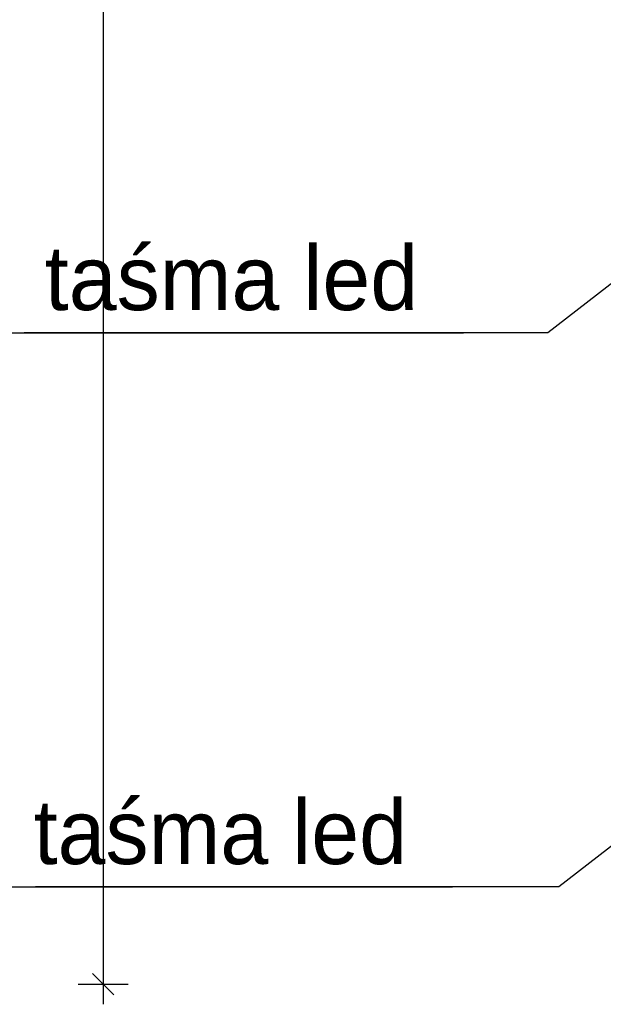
# Model space of a CAD drawing. Header units: centimetres. Extents: x -15121 to 30567, y -60641 to 0.
# Tile 77 of 256: x 7098 to 7180, y -26471 to -26333. Entities that reach past the tile are written whole.
import ezdxf

# ---------------------------------------------------------------- set-up
doc = ezdxf.new("R2010")
doc.units = ezdxf.units.CM
doc.header["$LTSCALE"] = 60
for name, color, linetype in [('AIKA lampy sanitariaty', 3, 'Continuous'), ('AIKA widoki wymiarowanie', 7, 'Continuous'), ('AIKA widokowe', 7, 'Continuous')]:
    doc.layers.add(name, color=color, linetype=linetype)
doc.styles.add('TableTextStyle', font='txt')
doc.styles.add('wymiar', font='txt.shx', dxfattribs={"width": 0.6})
doc.dimstyles.new('Dwudziestka', dxfattribs={"dimtxt": 7, "dimasz": 0.7, "dimexe": 5, "dimexo": 0, "dimgap": 2.5, "dimtad": 1, "dimtoh": 1, "dimdec": 3, "dimrnd": 0.5, "dimdsep": 46, "dimtxsty": 'wymiar', "dimblk": 'znacznik', "dimcen": 0, "dimdle": 5, "dimse1": 1, "dimse2": 1, "dimclrd": 256, "dimclre": 256, "dimclrt": 256, "dimadec": 0, "dimazin": 0, "dimtfac": 0.4, "dimtdec": 3, "dimtix": 1, "dimtofl": 0, "dimtmove": 2, "dimatfit": 3, "dimldrblk": 'znacznik', "dimfxl": 1, "dimtolj": 1, "dimarcsym": 0})

# ---------------------------------------------------------------- blocks, each defined once
blk = doc.blocks.new('znacznik')
at = {"color": 0}
for points in [[(0, -5), (0, 5)], [(-4, 0), (4, 0)]]:
    blk.add_lwpolyline(points, dxfattribs=at)
at = {"color": 1}
blk.add_lwpolyline([(-2.12, -2.12), (2.12, 2.12)], dxfattribs=at)
blk = doc.blocks.new('*D6022')
at = {"layer": 'AIKA widoki wymiarowanie', "lineweight": -2, "transparency": 16777216}
blk.add_line((7109.91, -26167.82), (7109.91, -26467.42), dxfattribs=at)
at = {"layer": 'Defpoints', "color": 0, "transparency": 16777216}
for p in [(6992.72, -26167.12), (7012.32, -26468.12), (7109.91, -26468.12)]:
    blk.add_point(p, dxfattribs=at)
at = {"layer": 'AIKA widoki wymiarowanie', "lineweight": -2, "transparency": 16777216, "xscale": 0.7, "yscale": 0.7, "zscale": 0.7}
for p, rotation in [((7109.91, -26167.12), 90), ((7109.91, -26468.12), 270)]:
    blk.add_blockref('znacznik', p, dxfattribs=dict(at, rotation=rotation))
at = {"layer": 'AIKA widoki wymiarowanie', "transparency": 16777216, "insert": (7103.91, -26317.62), "char_height": 7, "attachment_point": 5, "rotation": 90, "style": 'wymiar'}
blk.add_mtext('\\A1;301', dxfattribs=at)

msp = doc.modelspace()

# ---------------------------------------------------------------- linework, layer by layer
at = {"layer": 'AIKA widokowe', "color": 7}
for points in [[(7052.2796, -26350.1228), (7087.1442, -26377.1228), (7160.3051, -26377.1228)], [(7206.913, -26350.1228), (7172.0484, -26377.1228), (7098.8875, -26377.1228)], [(7050.7183, -26427.5228), (7085.5829, -26454.5228), (7158.7438, -26454.5228)], [(7208.4743, -26427.5228), (7173.6097, -26454.5228), (7100.4488, -26454.5228)]]:
    msp.add_lwpolyline(points, dxfattribs=at)

# ---------------------------------------------------------------- texts
at = {"layer": 'AIKA lampy sanitariaty', "color": 4, "char_height": 9, "width": 197.524619, "attachment_point": 1, "style": 'TableTextStyle'}
for insert in [(7101.7741, -26364.9324), (7100.2128, -26442.3324)]:
    msp.add_mtext('taśma led', dxfattribs=dict(at, insert=insert))

# ---------------------------------------------------------------- dimensions: what is measured, and where the dimension line sits
at = {"layer": 'AIKA widoki wymiarowanie'}
dim = msp.add_linear_dim(base=(7109.9083, -26468.1228), p1=(6992.7183, -26167.1228), p2=(7012.3183, -26468.1228), angle=90, dimstyle='Dwudziestka', dxfattribs=at)
dim.commit()
dim.dimension.update_dxf_attribs({"geometry": '*D6022', "text_midpoint": (7103.9083, -26317.6228)})

doc.saveas('drawing.dxf')
